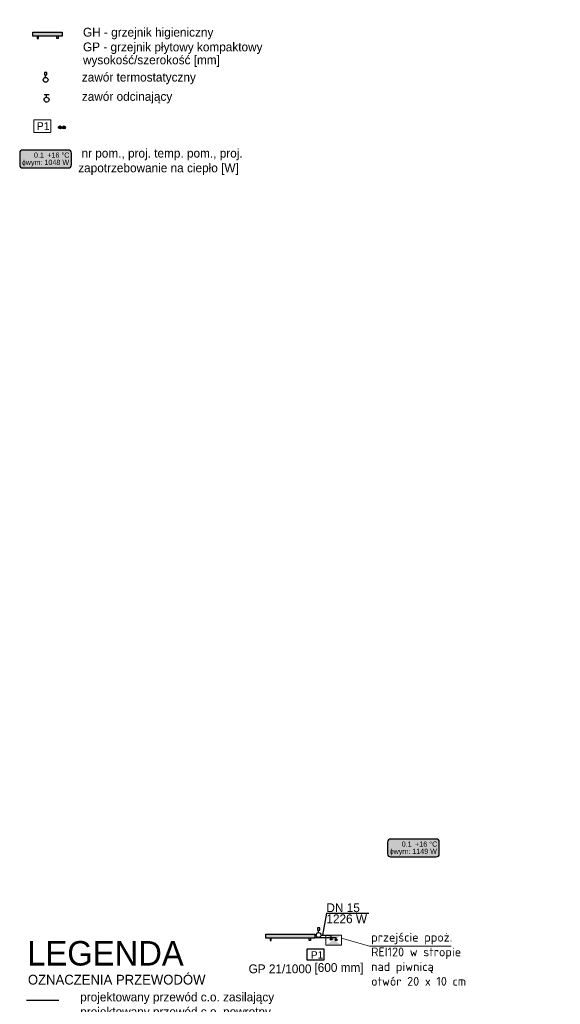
# Model space of a CAD drawing. Header units: millimetres. Extents: x -4202 to 34589, y -2795 to 14011.
# Tile 3 of 117: x -4196 to -3092, y 725 to 2736. Entities that reach past the tile are written whole.
import ezdxf
from ezdxf.lldxf.tags import DXFTag

# ---------------------------------------------------------------- set-up
doc = ezdxf.new("R2010")
doc.units = ezdxf.units.MM
for name, color, linetype in [('IS_Armatura_podłączeniowa_grz._dolnozas.', 204, 'SOLID'), ('IS_Armatura_Therm', 206, 'SOLID'), ('IS_grafika', 7, 'SOLID'), ('IS_Grzejniki_Plan_rzut', 3, 'SOLID'), ('IS_Opisy_działek_Therm', 7, 'SOLID'), ('IS_Text_Konstrukcji', 7, 'Continuous'), ('IS_Text_Odbiornikow_Therm', 7, 'Continuous')]:
    doc.layers.add(name, color=color, linetype=linetype)
doc.layers.add('IS_Powrót', color=5, linetype='DASH', lineweight=30, true_color=0x0000ff)
doc.layers.add('IS_Zasilanie', color=1, linetype='SOLID', lineweight=30, true_color=0xff0000)
for name, color, linetype, lineweight in [('L-3 opis', 34, 'Continuous', 25), ('TK-IS-LEGENDA', 7, 'Continuous', 30), ('TK-IS-opis', 7, 'Continuous', 9), ('TK-kotłownia-opis', 7, 'Continuous', 9), ('TK_LEGENDA', 7, 'Continuous', 13), ('TK_ZASILANIE C.O.', 1, 'Continuous', 40), ('TS-IS_opisy_strzałki', 7, 'Continuous', 25)]:
    doc.layers.add(name, color=color, linetype=linetype, lineweight=lineweight)
doc.styles.add('!S', font='txt')
tags = doc.linetypes.add('DASH', pattern=[15, 10, -5]).pattern_tags.tags
tags[6:7] = [DXFTag(74, 4), DXFTag(75, 0), DXFTag(340, '0'), DXFTag(46, 0.0), DXFTag(50, 0.0), DXFTag(44, 0.0), DXFTag(45, 0.0)]
tags[4:5] = [DXFTag(74, 4), DXFTag(75, 0), DXFTag(340, '0'), DXFTag(46, 0.0), DXFTag(50, 0.0), DXFTag(44, 0.0), DXFTag(45, 0.0)]
tags = doc.linetypes.add('SOLID', pattern=[10, 10, 0]).pattern_tags.tags
tags[6:7] = [DXFTag(74, 4), DXFTag(75, 0), DXFTag(340, '0'), DXFTag(46, 0.0), DXFTag(50, 0.0), DXFTag(44, 0.0), DXFTag(45, 0.0)]
tags[4:5] = [DXFTag(74, 4), DXFTag(75, 0), DXFTag(340, '0'), DXFTag(46, 0.0), DXFTag(50, 0.0), DXFTag(44, 0.0), DXFTag(45, 0.0)]

msp = doc.modelspace()

# ---------------------------------------------------------------- hatches: boundary and pattern name
at = {"layer": 'IS_Grzejniki_Plan_rzut'}
for points in [[(-4108.647, 2702.346), (-4168.647, 2702.346), (-4168.647, 2710.346), (-4108.647, 2710.346)], [(-3593.123, 860.13), (-3693.123, 860.13), (-3693.123, 868.13), (-3593.123, 868.13)]]:
    msp.add_hatch(color=8, dxfattribs=at).paths.add_polyline_path(points)
at = {"layer": 'IS_Powrót'}
h = msp.add_hatch(color=256, dxfattribs=at)
edge = h.paths.add_edge_path()
edge.add_arc((-4105.335, 2516.107), 3.06, 0, 360)
at = {"layer": 'IS_Text_Konstrukcji', "linetype": 'SOLID'}
h = msp.add_hatch(color=9, dxfattribs=at)
edge = h.paths.add_edge_path()
edge.add_arc((-4096.002, 2439.395), 6.067, 270, 0)
edge.add_line((-4089.935, 2439.395), (-4089.935, 2463.661))
edge.add_arc((-4096.002, 2463.661), 6.067, 0, 90)
edge.add_line((-4096.002, 2469.728), (-4189.569, 2469.728))
edge.add_arc((-4189.569, 2463.661), 6.067, 90, 180)
edge.add_line((-4195.635, 2463.661), (-4195.635, 2439.395))
edge.add_arc((-4189.569, 2439.395), 6.067, 180, 270)
edge.add_line((-4189.569, 2433.328), (-4096.002, 2433.328))
h = msp.add_hatch(color=9, dxfattribs=at)
edge = h.paths.add_edge_path()
edge.add_arc((-3344.95, 1032.28), 6.067, 270, 0)
edge.add_line((-3338.884, 1032.28), (-3338.884, 1056.546))
edge.add_arc((-3344.95, 1056.546), 6.067, 0, 90)
edge.add_line((-3344.95, 1062.613), (-3438.517, 1062.613))
edge.add_arc((-3438.517, 1056.546), 6.067, 90, 180)
edge.add_line((-3444.584, 1056.546), (-3444.584, 1032.28))
edge.add_arc((-3438.517, 1032.28), 6.067, 180, 270)
edge.add_line((-3438.517, 1026.213), (-3344.95, 1026.213))
at = {"layer": 'IS_Zasilanie'}
h = msp.add_hatch(color=256, dxfattribs=at)
edge = h.paths.add_edge_path()
edge.add_arc((-4113.335, 2516.107), 3.06, 0, 360)
at = {"layer": 'L-3 opis'}
h = msp.add_hatch(color=1, dxfattribs=at)
edge = h.paths.add_edge_path()
edge.add_arc((-3505.395, 5171.247), 1.842, 0, 360)
edge = h.paths.add_edge_path()
edge.add_arc((-3632.088, 3182.178), 1.842, 0, 360)
edge = h.paths.add_edge_path()
edge.add_arc((-3559.537, 857.78), 1.842, 0, 360)
h = msp.add_hatch(color=5, dxfattribs=at)
edge = h.paths.add_edge_path()
edge.add_arc((-3549.517, 856.818), 1.842, 0, 360)
edge = h.paths.add_edge_path()
edge.add_arc((-3495.374, 5170.285), 1.842, 0, 360)
edge = h.paths.add_edge_path()
edge.add_arc((-3622.067, 3181.216), 1.842, 0, 360)
at = {"layer": 'TK_ZASILANIE C.O.', "lineweight": 20}
h = msp.add_hatch(color=1, dxfattribs=at)
h.dxf.hatch_style = 1
h.paths.add_polyline_path([(-3554.41, 856.399), (-3538.41, 866.546), (-3570.41, 866.546)])
h.paths.add_polyline_path([(-3570.41, 846.251), (-3538.41, 846.251), (-3554.41, 856.399)])

# ---------------------------------------------------------------- linework, layer by layer
at = {"layer": 'IS_Armatura_podłączeniowa_grz._dolnozas.'}
for p, q in [((-4115.647, 2703.346), (-4115.647, 2703.346)), ((-3600.123, 861.13), (-3600.123, 861.13))]:
    msp.add_line(p, q, dxfattribs=at)
at = {"layer": 'IS_Armatura_Therm', "color": 1, "lineweight": 30}
for p, q in [((-4145.13, 2628.17), (-4145.145, 2623.227)), ((-4145.145, 2623.227), (-4140.202, 2623.212)), ((-4140.187, 2628.155), (-4145.13, 2628.17)), ((-4142.689, 2618.276), (-4142.674, 2623.219)), ((-4140.202, 2623.212), (-4140.187, 2628.155)), ((-3582.813, 881.567), (-3587.813, 881.563)), ((-3587.813, 881.563), (-3587.81, 876.563)), ((-3587.81, 876.563), (-3582.81, 876.567)), ((-3585.306, 871.565), (-3585.31, 876.565)), ((-3582.81, 876.567), (-3582.813, 881.567))]:
    msp.add_line(p, q, dxfattribs=at)
at = {"layer": 'IS_Armatura_Therm', "color": 5, "true_color": 0x0000ff}
for p, q in [((-4135.686, 2582.628), (-4145.686, 2582.641)), ((-4140.693, 2577.634), (-4140.686, 2582.634))]:
    msp.add_line(p, q, dxfattribs=at)
at = {"layer": 'IS_Armatura_Therm', "color": 1, "lineweight": 30}
for centre, major_axis in [((-4142.705, 2613.333), (4.943, 0)), ((-3585.303, 866.565), (5, 0))]:
    msp.add_ellipse(centre, major_axis=major_axis, ratio=1, dxfattribs=at)
at = {"layer": 'IS_Armatura_Therm', "color": 5, "true_color": 0x0000ff}
msp.add_ellipse((-4140.699, 2572.634), major_axis=(2.416, -4.378), ratio=1, dxfattribs=at)
at = {"layer": 'IS_grafika', "color": 1, "true_color": 0xff0000}
msp.add_lwpolyline([(-4113.335, 2516.107), (-4113.345, 2516.496)], dxfattribs=at)
at = {"layer": 'IS_grafika', "color": 5, "linetype": 'DASH', "true_color": 0x0000ff}
msp.add_lwpolyline([(-4105.335, 2516.107), (-4105.345, 2516.496)], dxfattribs=at)
at = {"layer": 'IS_Grzejniki_Plan_rzut'}
for p, q in [((-4168.647, 2702.346), (-4168.647, 2710.346)), ((-4168.647, 2710.346), (-4108.647, 2710.346)), ((-4108.647, 2702.346), (-4168.647, 2702.346)), ((-4159.897, 2702.346), (-4159.897, 2697.346)), ((-4159.897, 2697.346), (-4157.397, 2697.346)), ((-4157.397, 2697.346), (-4157.397, 2702.346)), ((-4119.897, 2697.346), (-4119.897, 2702.346)), ((-4117.397, 2697.346), (-4119.897, 2697.346)), ((-4117.397, 2702.346), (-4117.397, 2697.346)), ((-4108.647, 2710.346), (-4108.647, 2702.346)), ((-4108.647, 2702.346), (-4108.647, 2702.346)), ((-3693.123, 860.13), (-3693.123, 868.13)), ((-3693.123, 868.13), (-3593.123, 868.13)), ((-3593.123, 868.13), (-3593.123, 860.13)), ((-3593.123, 860.13), (-3693.123, 860.13)), ((-3684.373, 860.13), (-3684.373, 855.13)), ((-3684.373, 855.13), (-3681.873, 855.13)), ((-3681.873, 855.13), (-3681.873, 860.13)), ((-3604.373, 855.13), (-3604.373, 860.13)), ((-3601.873, 855.13), (-3604.373, 855.13)), ((-3601.873, 860.13), (-3601.873, 855.13))]:
    msp.add_line(p, q, dxfattribs=at)
at = {"layer": 'IS_Opisy_działek_Therm'}
for q in [(-3577.02, 866.565), (-3482.678, 910.99)]:
    msp.add_line((-3569.321, 910.99), q, dxfattribs=at)
at = {"layer": 'IS_Powrót'}
for p in [(-3593.123, 861.853), (-3549.517, 856.818)]:
    msp.add_line(p, (-3549.517, 861.853), dxfattribs=at)
at = {"layer": 'IS_Powrót', "linetype": 'Continuous', "ltscale": 70}
msp.add_circle((-4105.335, 2516.107), 3.06, dxfattribs=at)
at = {"layer": 'IS_Powrót'}
msp.add_circle((-3549.517, 856.818), 1.842, dxfattribs=at)
at = {"layer": 'IS_Text_Konstrukcji', "color": 18, "linetype": 'SOLID', "true_color": 0x000000}
for points in [[(-4189.569, 2433.328), (-4096.002, 2433.328, 0.414214), (-4089.935, 2439.395), (-4089.935, 2463.661, 0.414214), (-4096.002, 2469.728), (-4189.569, 2469.728, 0.414214), (-4195.635, 2463.661), (-4195.635, 2439.395, 0.414214), (-4189.569, 2433.328)], [(-3438.517, 1026.213), (-3344.95, 1026.213, 0.414214), (-3338.884, 1032.28), (-3338.884, 1056.546, 0.414214), (-3344.95, 1062.613), (-3438.517, 1062.613, 0.414214), (-3444.584, 1056.546), (-3444.584, 1032.28, 0.414214), (-3438.517, 1026.213)]]:
    msp.add_lwpolyline(points, format="xyb", dxfattribs=at)
at = {"layer": 'IS_Zasilanie'}
for p, q in [((-3593.123, 866.564), (-3590.303, 866.565)), ((-3580.303, 866.565), (-3559.537, 866.565)), ((-3559.537, 857.78), (-3559.537, 866.565)), ((-4181.692, 733.446), (-4116.016, 733.446))]:
    msp.add_line(p, q, dxfattribs=at)
at = {"layer": 'IS_Zasilanie', "lineweight": -3}
msp.add_lwpolyline([(-3609.05, 815.658), (-3574.25, 815.658), (-3574.25, 837.442), (-3609.05, 837.442)], close=True, dxfattribs=at)
at = {"layer": 'IS_Zasilanie', "linetype": 'Continuous', "ltscale": 70}
msp.add_circle((-4113.335, 2516.107), 3.06, dxfattribs=at)
at = {"layer": 'IS_Zasilanie'}
msp.add_circle((-3559.537, 857.78), 1.842, dxfattribs=at)
at = {"layer": 'TK-IS-opis', "color": 1}
msp.add_lwpolyline([(-4166.504, 2531.811), (-4131.875, 2531.811), (-4131.875, 2505.687), (-4166.504, 2505.687)], close=True, dxfattribs=at)
at = {"layer": 'TK-kotłownia-opis', "color": 1}
msp.add_lwpolyline([(-3314.596, 844.062), (-3481.382, 844.062), (-3538.41, 860.523)], dxfattribs=at)
at = {"layer": 'TK_ZASILANIE C.O.', "color": 1, "lineweight": 20}
msp.add_lwpolyline([(-3538.41, 866.546), (-3538.41, 846.251), (-3570.41, 846.251), (-3570.41, 866.546)], close=True, dxfattribs=at)

# ---------------------------------------------------------------- texts
at = {"layer": 'IS_Opisy_działek_Therm', "char_height": 18, "style": '!S'}
for s, insert, attachment_point in [('DN 15', (-3569.321, 913.15), 7), ('1226 W', (-3569.321, 908.83), 1)]:
    msp.add_mtext(s, dxfattribs=dict(at, insert=insert, attachment_point=attachment_point))
at = {"layer": 'IS_Text_Odbiornikow_Therm', "linetype": 'SOLID', "char_height": 18, "style": '!S'}
for s, insert, attachment_point in [('GP 21/1000}', (-3599.828, 788.37), 9), ('[600 mm]', (-3593.72, 785.845), 7)]:
    msp.add_mtext(s, dxfattribs=dict(at, insert=insert, attachment_point=attachment_point))
at = {"layer": 'IS_Zasilanie', "lineweight": -3, "insert": (-3600.764, 833.555), "char_height": 15, "width": 224.97222, "attachment_point": 1, "style": '!S'}
msp.add_mtext('P1', dxfattribs=at)
at = {"layer": 'TK-IS-LEGENDA', "insert": (-4072.075, 749.071), "char_height": 18, "attachment_point": 1, "style": '!S'}
msp.add_mtext_dynamic_manual_height_columns('projektowany przewód c.o. zasilający {\\fArial|b0|i0|c238|p34;                    }projektowany przewód c.o. powrotny ', width=1150.47296, gutter_width=100, heights=[523.99], dxfattribs=at).dxf.set("width", 575.23648)
at = {"layer": 'TK-IS-opis', "color": 1, "insert": (-4160.819, 2526.738), "char_height": 16, "width": 227.09372, "attachment_point": 1, "rotation": 0.048663, "style": '!S'}
msp.add_mtext('P1}', dxfattribs=at)
at = {"layer": 'TK-IS-opis', "color": 18, "linetype": 'SOLID', "true_color": 0x000000, "char_height": 10.584, "style": '!S'}
for s, insert, attachment_point in [('0.1}', (-4146.285, 2454.048), 9), ('+16 °C}', (-4139.285, 2454.048), 7), ('{\\H0.944822x;ɸ}wym: 1048 W', (-4142.785, 2450.016), 2), ('0.1}', (-3395.234, 1046.933), 9), ('+16 °C}', (-3388.234, 1046.933), 7), ('{\\H0.944822x;ɸ}wym: 1149 W', (-3391.734, 1042.901), 2)]:
    msp.add_mtext(s, dxfattribs=dict(at, insert=insert, attachment_point=attachment_point))
at = {"layer": 'TK-kotłownia-opis', "color": 1, "insert": (-3477.948, 871.122), "char_height": 18, "width": 289.83305, "attachment_point": 1}
msp.add_mtext('\\A1;\\pxql;{\\fISOCPEUR|b0|i0|c238|p34;przejście ppoż.\\PREI120 w stropie \\Pnad piwnicą\\Potwór 20 x 10 cm}', dxfattribs=at)
at = {"layer": 'TK_LEGENDA', "width": 1432.49558, "attachment_point": 1, "style": '!S'}
for s, insert, char_height in [('LEGENDA', (-4180.294, 854.326), 50), ('OZNACZENIA PRZEWODÓW ', (-4178.893, 785.407), 20)]:
    msp.add_mtext(s, dxfattribs=dict(at, insert=insert, char_height=char_height))
at = {"layer": 'TS-IS_opisy_strzałki', "char_height": 18, "attachment_point": 1, "style": '!S'}
for s, insert, width in [('GH - grzejnik higieniczny \\PGP - grzejnik płytowy kompaktowy', (-4066.362, 2719.493), 401.1734), ('wysokość/szerokość [mm]', (-4066.362, 2663.037), 364.87049)]:
    msp.add_mtext(s, dxfattribs=dict(at, insert=insert, width=width))
for s, insert in [('zawór termostatyczny', (-4068.716, 2627.714)), ('zawór odcinający', (-4068.716, 2588.377))]:
    msp.add_mtext_dynamic_manual_height_columns(s, width=274.84141, gutter_width=13.037, heights=[76.211], dxfattribs=dict(at, insert=insert))
at = {"layer": 'TS-IS_opisy_strzałki'}
note = msp.add_mtext_dynamic_manual_height_columns(' nr pom., proj. temp. pom., proj. zapotrzebowanie na ciepło [W]', width=396.87934, gutter_width=220.038, heights=[134.994, 66.393, 0], dxfattribs=dict(at, insert=(-4076.119, 2472.451), char_height=18, attachment_point=1, style='!S'))

doc.saveas('drawing.dxf')
